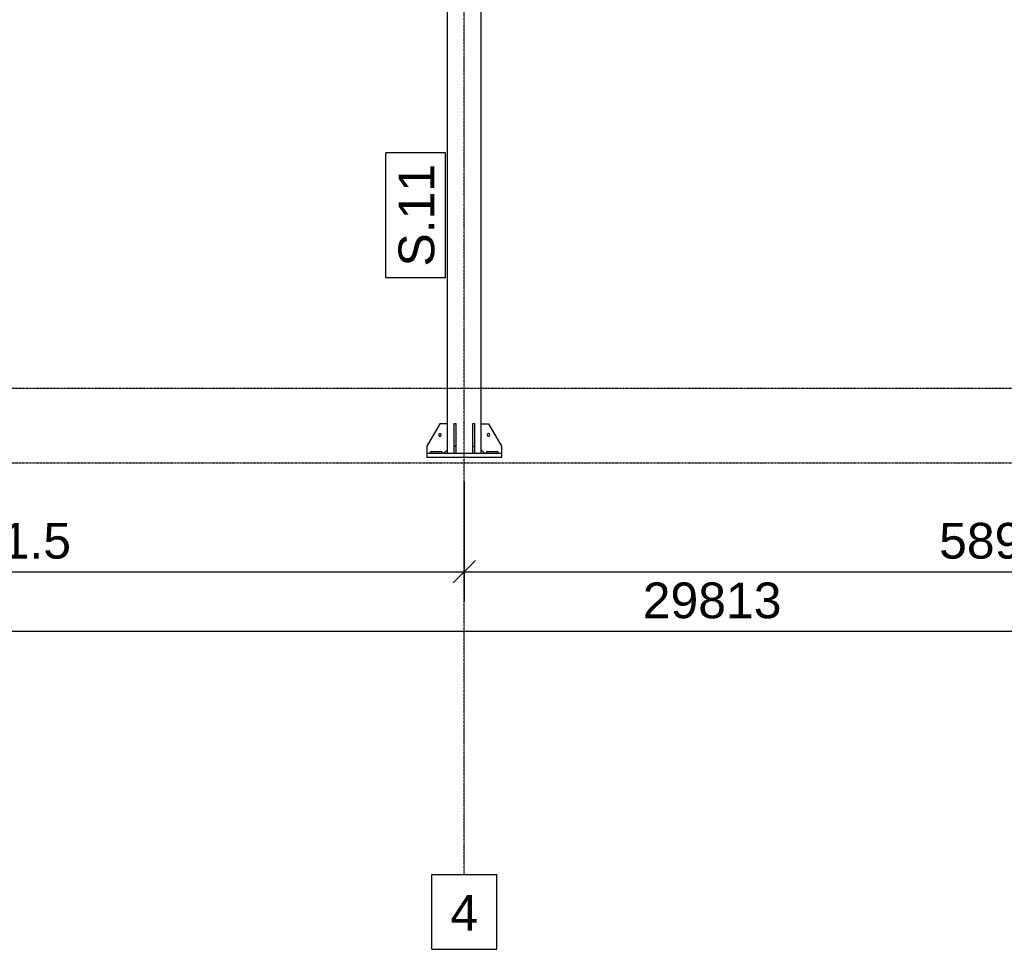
# Model space of a CAD drawing. Header units: millimetres. Extents: x -19654 to 22346, y -14260 to 15440.
# Tile 12 of 22: x -3067 to 2197, y -3000 to 1970. Entities that reach past the tile are written whole.
import ezdxf

# ---------------------------------------------------------------- set-up
doc = ezdxf.new("R2010")
doc.units = ezdxf.units.MM
doc.linetypes.add('DXK_LINE_DOT3', pattern=[5.9187, 2.979, -0.9799, 0.9799, -0.9799])
for name, color, linetype in [('TS_INNE_OBIEKTY', 7, 'Continuous'), ('TS_LINIE_WIDOCZNE', 7, 'Continuous'), ('TS_OPISY', 7, 'Continuous'), ('TS_OPISY_LINIE', 7, 'Continuous'), ('TS_OPISY_RAMKA', 7, 'Continuous'), ('TS_WYMIARY', 7, 'Continuous'), ('TS_WYMIARY_TEKST', 7, 'Continuous')]:
    doc.layers.add(name, color=color, linetype=linetype)
doc.styles.add('Arial', font='ARIAL.TTF', dxfattribs={"height": 0.2})

# ---------------------------------------------------------------- blocks, each defined once
blk = doc.blocks.new('Part-305655477-1412 - 1303')
at = {"layer": 'TS_LINIE_WIDOCZNE', "color": 1, "linetype": 'Continuous'}
for p, q in [((-780.2, 3308), (-780.2, 4220.5)), ((-600.2, 3308), (-600.2, 4220.5)), ((-780.2, -350), (-780.2, 3155)), ((-600.2, -350), (-600.2, 3155))]:
    blk.add_line(p, q, dxfattribs=at)
blk = doc.blocks.new('Part-305655477-1414 - 1303')
at = {"layer": 'TS_LINIE_WIDOCZNE', "color": 1, "linetype": 'Continuous'}
for p, q in [((-490.2, -350), (-890.2, -350)), ((-890.2, -350), (-890.2, -370)), ((-490.2, -350), (-490.2, -370)), ((-490.2, -370), (-890.2, -370))]:
    blk.add_line(p, q, dxfattribs=at)
blk = doc.blocks.new('Part-305655477-1415 - 1303')
at = {"layer": 'TS_LINIE_WIDOCZNE', "color": 1, "linetype": 'Continuous'}
for p, q in [((-634.2, -190), (-646.2, -190)), ((-646.2, -190), (-646.2, -350)), ((-634.2, -350), (-634.2, -190)), ((-646.2, -310), (-634.2, -310))]:
    blk.add_line(p, q, dxfattribs=at)
blk = doc.blocks.new('Part-305655477-1416 - 1303')
at = {"layer": 'TS_LINIE_WIDOCZNE', "color": 1, "linetype": 'Continuous'}
for p, q in [((-734.2, -190), (-746.2, -190)), ((-746.2, -190), (-746.2, -350)), ((-734.2, -350), (-734.2, -190)), ((-746.2, -310), (-734.2, -310))]:
    blk.add_line(p, q, dxfattribs=at)
blk = doc.blocks.new('Part-305655477-1420 - 1303')
at = {"layer": 'TS_LINIE_WIDOCZNE', "color": 1, "linetype": 'Continuous'}
for p, q in [((-600.2, -330), (-600.2, -190)), ((-600.2, -190), (-560.2, -190)), ((-560.2, -190), (-490.2, -310)), ((-490.2, -310), (-490.2, -350)), ((-580.2, -350), (-600.2, -330))]:
    blk.add_line(p, q, dxfattribs=at)
blk = doc.blocks.new('Part-305655477-1421 - 1303')
at = {"layer": 'TS_LINIE_WIDOCZNE', "color": 1, "linetype": 'Continuous'}
for p, q in [((-820.2, -190), (-890.2, -310)), ((-780.2, -190), (-820.2, -190)), ((-780.2, -330), (-780.2, -190)), ((-890.2, -310), (-890.2, -350)), ((-800.2, -350), (-780.2, -330))]:
    blk.add_line(p, q, dxfattribs=at)
blk = doc.blocks.new('Part-305655477-1423 - 1303')
at = {"layer": 'TS_LINIE_WIDOCZNE', "color": 1, "linetype": 'Continuous'}
for p, q in [((-570.2, -338), (-510.2, -338)), ((-570.2, -350), (-570.2, -338)), ((-510.2, -338), (-510.2, -350))]:
    blk.add_line(p, q, dxfattribs=at)
blk = doc.blocks.new('Part-305655477-1425 - 1303')
at = {"layer": 'TS_LINIE_WIDOCZNE', "color": 1, "linetype": 'Continuous'}
for p, q in [((-870.2, -338), (-810.2, -338)), ((-870.2, -350), (-870.2, -338)), ((-810.2, -338), (-810.2, -350))]:
    blk.add_line(p, q, dxfattribs=at)
blk = doc.blocks.new('Bolt-305655477-1432 - 1303')
at = {"layer": 'TS_INNE_OBIEKTY', "color": 1, "linetype": 'Continuous'}
for start, end in [(90, 270), (90, 270), (270, 90), (270, 90)]:
    blk.add_arc((-560.2, -250), 7, start, end, dxfattribs=at)
blk = doc.blocks.new('Bolt-305655477-1435 - 1303')
at = {"layer": 'TS_INNE_OBIEKTY', "color": 1, "linetype": 'Continuous'}
for start, end in [(108, 288), (108, 288), (288, 108), (288, 108)]:
    blk.add_arc((-820.2, -250), 7, start, end, dxfattribs=at)
blk = doc.blocks.new('GridLine-305655477-2464 - 1303')
at = {"layer": 'TS_INNE_OBIEKTY', "color": 4, "linetype": 'DXK_LINE_DOT3'}
blk.add_line((-690.2, -2600), (-690.2, 6940), dxfattribs=at)
at = {"layer": 'TS_INNE_OBIEKTY', "color": 4, "linetype": 'Continuous'}
for p, q in [((-864.3, -2600), (-516.1, -2600)), ((-864.3, -3000), (-864.3, -2600)), ((-516.1, -3000), (-516.1, -2600)), ((-864.3, -3000), (-516.1, -3000))]:
    blk.add_line(p, q, dxfattribs=at)
at = {"layer": 'TS_INNE_OBIEKTY', "color": 2, "linetype": 'Continuous', "style": 'Arial'}
blk.add_text('4', height=191, dxfattribs=at).set_placement((-764.3, -2900))
blk = doc.blocks.new('GridLine-305655477-2468 - 1303')
at = {"layer": 'TS_INNE_OBIEKTY', "color": 4, "linetype": 'DXK_LINE_DOT3'}
blk.add_line((-16331.7, -400), (18196.3, -400), dxfattribs=at)
blk = doc.blocks.new('GridLine-305655477-2469 - 1303')
at = {"layer": 'TS_INNE_OBIEKTY', "color": 4, "linetype": 'DXK_LINE_DOT3'}
blk.add_line((-16331.7, 0), (18196.3, 0), dxfattribs=at)
blk = doc.blocks.new('StraightDimension-305655477-2475 - 1303')
at = {"layer": 'TS_WYMIARY', "color": 174, "linetype": 'Continuous'}
for p, q in [((-690.2, -500), (-690.2, -1141.1)), ((-630.2, -921.1), (-750.2, -1041.1)), ((-690.2, -981.1), (5203.3, -981.1))]:
    blk.add_line(p, q, dxfattribs=at)
at = {"color": 0}
blk.add_wipeout([(2704.2, -951.1), (2704.2, -671.1), (1808.9, -671.1), (1808.9, -951.1)], dxfattribs=at).dxf.layer = 'TS_WYMIARY'
at = {"layer": 'TS_WYMIARY_TEKST', "color": 96, "style": 'Arial'}
blk.add_text('5893.5', height=191.02, dxfattribs=at).set_placement((1848.9, -911.1))
blk = doc.blocks.new('StraightDimension-305655477-2476 - 1303')
at = {"layer": 'TS_WYMIARY', "color": 174, "linetype": 'Continuous'}
for p, q in [((-5711.7, -500), (-5711.7, -1141.1)), ((-690.2, -500), (-690.2, -1141.1)), ((-5651.7, -921.1), (-5771.7, -1041.1)), ((-750.2, -1041.1), (-630.2, -921.1)), ((-5711.7, -981.1), (-690.2, -981.1))]:
    blk.add_line(p, q, dxfattribs=at)
at = {"color": 0}
blk.add_wipeout([(-2753.3, -951.1), (-2753.3, -671.1), (-3648.6, -671.1), (-3648.6, -951.1)], dxfattribs=at).dxf.layer = 'TS_WYMIARY'
at = {"layer": 'TS_WYMIARY_TEKST', "color": 96, "style": 'Arial'}
blk.add_text('5021.5', height=191.02, dxfattribs=at).set_placement((-3608.6, -911.1))
blk = doc.blocks.new('StraightDimension-305655477-2484 - 1303')
at = {"layer": 'TS_WYMIARY', "color": 174, "linetype": 'Continuous'}
blk.add_line((-14271.7, -1300), (15541.3, -1300), dxfattribs=at)
at = {"color": 0}
blk.add_wipeout([(1045.4, -1270), (1045.4, -990), (224.2, -990), (224.2, -1270)], dxfattribs=at).dxf.layer = 'TS_WYMIARY'
at = {"layer": 'TS_WYMIARY_TEKST', "color": 96, "style": 'Arial'}
blk.add_text('29813', height=191.02, dxfattribs=at).set_placement((264.2, -1230))
blk = doc.blocks.new('Mark-305655477-3323 - 1303')
at = {"layer": 'TS_OPISY_RAMKA', "linetype": 'Continuous'}
for p, q in [((-1110.2, 590), (-1110.2, 1258.2)), ((-790.2, 1258.2), (-1110.2, 1258.2)), ((-790.2, 590), (-790.2, 1258.2)), ((-790.2, 590), (-1110.2, 590))]:
    blk.add_line(p, q, dxfattribs=at)
blk.add_wipeout([(-850.2, 1198.2), (-1050.2, 1198.2), (-1050.2, 650), (-850.2, 650)]).dxf.layer = 'TS_OPISY_LINIE'
blk.add_wipeout([(-850.2, 1198.2), (-1050.2, 1198.2), (-1050.2, 650), (-850.2, 650)]).dxf.layer = 'TS_OPISY_LINIE'
at = {"layer": 'TS_OPISY', "style": 'Arial'}
blk.add_text('S.11', height=191.02, rotation=90.0002, dxfattribs=at).set_placement((-850.2, 650))

msp = doc.modelspace()

# ---------------------------------------------------------------- block references
for name in ['GridLine-305655477-2464 - 1303', 'Part-305655477-1412 - 1303', 'GridLine-305655477-2469 - 1303', 'GridLine-305655477-2468 - 1303', 'Part-305655477-1421 - 1303', 'Part-305655477-1416 - 1303', 'Part-305655477-1415 - 1303', 'Part-305655477-1420 - 1303', 'Bolt-305655477-1435 - 1303', 'Bolt-305655477-1432 - 1303', 'Part-305655477-1414 - 1303', 'Part-305655477-1425 - 1303', 'Part-305655477-1423 - 1303']:
    msp.add_blockref(name, (0, 0))

# ---------------------------------------------------------------- next in the draw order: block references
for name in ['Mark-305655477-3323 - 1303', 'StraightDimension-305655477-2475 - 1303']:
    msp.add_blockref(name, (0, 0))

# ---------------------------------------------------------------- next in the draw order: block references
msp.add_blockref('StraightDimension-305655477-2476 - 1303', (0, 0))

# ---------------------------------------------------------------- next in the draw order: block references
msp.add_blockref('StraightDimension-305655477-2484 - 1303', (0, 0))

doc.saveas('drawing.dxf')
